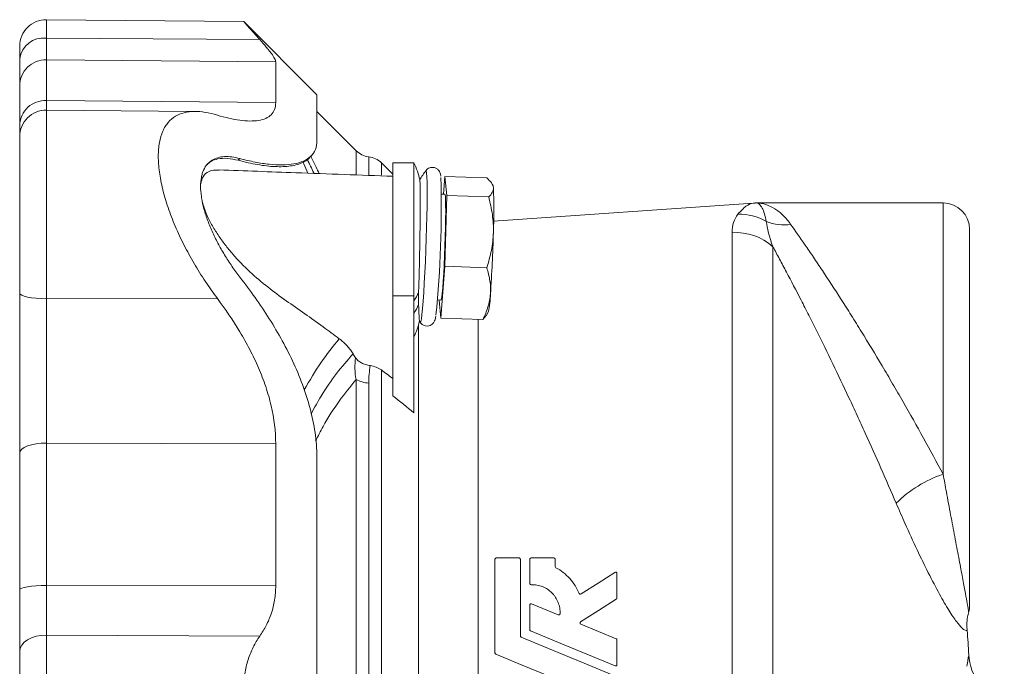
# Model space of a CAD drawing. Header units: millimetres. Extents: x 148 to 744, y 26 to 575.
# Tile 4 of 5: x 156 to 342, y 451 to 573. Entities that reach past the tile are written whole.
import ezdxf

# ---------------------------------------------------------------- set-up
doc = ezdxf.new("R2010")
doc.units = ezdxf.units.MM

msp = doc.modelspace()

# ---------------------------------------------------------------- linework, layer by layer
at = {"color": 7, "linetype": 'Continuous', "lineweight": 15}
for p, q in [((197.97, 572.54), (160.66, 572.87)), ((211.79, 558.69), (197.97, 572.51)), ((155.61, 567.87), (155.61, 565.45)), ((155.61, 560.35), (155.61, 565.45)), ((203.99, 564.91), (203.99, 557.23)), ((155.61, 552.96), (155.61, 560.35)), ((211.79, 558.69), (211.79, 550.03)), ((188.88, 555.52), (160.66, 555.77)), ((219.18, 548.11), (211.79, 555.5)), ((155.61, 550.77), (155.61, 552.96)), ((155.61, 521.21), (155.61, 550.77)), ((197.23, 546.63), (196.9, 546.29)), ((226.11, 543.66), (223.95, 545.82)), ((230.14, 545.84), (226.11, 545.84)), ((226.11, 545.84), (226.11, 520.7)), ((235.95, 543.25), (235.7, 539.88)), ((236.31, 539.66), (235.95, 543.25)), ((235.95, 543.25), (243.87, 542.96)), ((245.05, 541.51), (244.9, 541.77)), ((235.96, 539.87), (235.29, 539.89)), ((235.95, 526.28), (236.31, 539.66)), ((236.31, 539.66), (244.23, 539.36)), ((294.22, 538.21), (245.17, 534.78)), ((330.11, 538.24), (294.91, 538.24)), ((335.11, 533.24), (335.11, 462.24)), ((235.22, 516.49), (235.95, 526.28)), ((235.95, 526.28), (243.87, 525.99)), ((155.61, 521.21), (155.61, 490.94)), ((226.11, 520.7), (226.11, 501.79)), ((230.11, 520.67), (230.11, 498.6)), ((234.55, 519.9), (235.22, 519.88)), ((234.88, 519.89), (235.22, 516.49)), ((243.75, 516.91), (244.16, 517.57)), ((235.22, 516.49), (243.14, 516.2)), ((243.14, 516.2), (243.72, 516.92)), ((203.99, 465.89), (203.99, 492.72)), ((155.61, 490.94), (155.61, 465.14)), ((211.79, 489.71), (211.79, 403.26)), ((245.66, 471.14), (249.98, 471.14)), ((252.24, 471.14), (256.56, 471.14)), ((256.8, 470.9), (256.8, 469.52)), ((155.61, 465.14), (155.61, 453.5)), ((252.33, 462.49), (257.39, 460.39)), ((155.61, 453.5), (155.61, 439.48))]:
    msp.add_line(p, q, dxfattribs=at)
at = {"color": 8, "linetype": 'Continuous', "lineweight": 0}
for p, q in [((160.66, 569.39), (160.66, 572.87)), ((160.66, 569.39), (160.66, 565.28)), ((160.66, 569.39), (200.97, 569.11)), ((160.66, 565.28), (160.66, 557.57)), ((160.66, 565.28), (203.99, 564.91)), ((160.66, 557.57), (160.66, 555.77)), ((160.66, 557.57), (203.99, 557.23)), ((160.66, 555.77), (160.66, 520.14)), ((219.18, 543.63), (219.18, 548.11)), ((221.57, 546.96), (221.57, 543.55)), ((223.95, 545.82), (223.95, 543.5)), ((294.22, 538.21), (294.22, 538.21)), ((330.11, 486.97), (330.11, 538.24)), ((290.23, 368.8), (290.23, 532.61)), ((297.94, 529.94), (297.94, 371.21)), ((160.66, 520.14), (192.96, 520.2)), ((160.66, 492.86), (160.66, 520.14)), ((226.11, 520.7), (230.11, 520.7)), ((242.25, 516.23), (242.25, 376.74)), ((230.98, 515.2), (230.98, 377.77)), ((223.95, 506.67), (223.95, 386.31)), ((219.18, 388.11), (219.18, 504.87)), ((221.57, 504.21), (221.57, 388.77)), ((160.66, 465.95), (160.66, 492.86)), ((160.66, 492.86), (203.99, 492.72)), ((160.66, 465.95), (203.99, 465.89)), ((160.66, 456.58), (160.66, 465.95)), ((160.66, 456.58), (200.97, 456.36)), ((160.66, 436.4), (160.66, 456.58))]:
    msp.add_line(p, q, dxfattribs=at)
at = {"color": 8, "linetype": 'Continuous', "lineweight": 0, "flags": 128}
for points in [[(231.3, 515.69), (231.34, 515.66), (231.42, 515.85), (231.52, 516.36), (231.63, 517.18), (231.74, 518.29), (231.85, 519.68), (231.96, 521.3), (232.07, 523.11), (232.18, 525.09), (232.28, 527.18), (232.37, 529.33), (232.45, 531.5), (232.51, 533.63), (232.56, 535.68), (232.59, 537.61), (232.61, 539.35), (232.61, 540.89), (232.59, 542.18), (232.56, 543.18), (232.51, 543.89), (232.45, 544.28), (232.37, 544.35), (232.36, 544.33)], [(160.66, 520.14), (159.68, 520.16), (158.73, 520.22), (157.86, 520.32), (157.09, 520.45), (156.47, 520.61), (156, 520.8), (155.71, 521), (155.61, 521.21)], [(160.66, 492.86), (159.68, 492.83), (158.73, 492.72), (157.86, 492.54), (157.09, 492.31), (156.47, 492.01), (156, 491.68), (155.71, 491.32), (155.61, 490.94)], [(160.66, 465.95), (159.68, 465.93), (158.73, 465.89), (157.86, 465.81), (157.09, 465.71), (156.47, 465.59), (156, 465.45), (155.71, 465.3), (155.61, 465.14)], [(160.66, 456.58), (159.68, 456.52), (158.73, 456.35), (157.86, 456.07), (157.09, 455.69), (156.47, 455.22), (156, 454.68), (155.71, 454.1), (155.61, 453.5)], [(334.57, 450.67), (334.74, 451.62), (334.85, 452.31), (334.93, 452.72), (334.95, 452.86)]]:
    msp.add_lwpolyline(points, dxfattribs=at)
at = {"color": 7, "linetype": 'Continuous', "lineweight": 15, "flags": 128}
for points in [[(245.12, 541.12), (245.07, 541.43), (245.05, 541.51)], [(235.22, 519.88), (235.28, 520), (235.36, 520.44), (235.45, 521.18), (235.54, 522.2), (235.63, 523.46), (235.73, 524.93), (235.81, 526.57), (235.89, 528.3), (235.96, 530.09), (236.02, 531.87), (236.07, 533.59), (236.1, 535.18), (236.11, 536.61), (236.1, 537.82), (236.08, 538.77), (236.05, 539.44), (236, 539.8), (235.96, 539.87)], [(245.42, 453.2), (245.42, 459.17), (245.42, 465.07), (245.42, 470.9)], [(250.22, 470.9), (250.22, 466.12), (250.22, 461.29), (250.22, 456.41)], [(252, 466.33), (252, 468.62), (252, 470.9)], [(261.68, 464.34), (264.89, 466.39), (268.1, 468.43)], [(268.46, 468.23), (268.46, 465.9), (268.46, 463.55)], [(268.35, 463.35), (264.98, 461.2), (261.61, 459.05)], [(251.99, 457.59), (251.99, 459.15), (251.99, 460.71), (251.99, 462.27)], [(261.65, 458.63), (264.97, 457.25), (268.32, 455.87)], [(250.37, 456.19), (256.31, 453.73), (262.3, 451.25), (268.31, 448.75)], [(268.13, 450.75), (262.77, 452.97), (257.44, 455.18), (252.14, 457.37)], [(268.46, 455.64), (268.46, 453.31), (268.46, 450.97)], [(260.71, 446.71), (255.64, 448.81), (250.59, 450.9), (245.57, 452.98)]]:
    msp.add_lwpolyline(points, dxfattribs=at)
at = {"color": 7, "linetype": 'Continuous', "lineweight": 15}
for centre, radius, start, end in [((160.61, 567.87), 5, 89.5, 180), ((160.61, 550.77), 5, 89.5, 180), ((222.01, 550.94), 4, 225, 263.6248), ((221.12, 542.99), 4, 45, 83.6248), ((215.61, 539.07), 16, 12.6751, 25.0096), ((252.34, 529.25), 25.03, 142.9276, 147.6646), ((39.55, 537.01), 195.73, 354.1353, 1.7621), ((145.85, 536.88), 99.36, 357.5527, 2.4473), ((294.96, 528.24), 10, 90.2939, 94.2941), ((330.11, 533.24), 5, 0, 90), ((-23.21, 539.43), 268.41, 356.0736, 358.5487), ((226.38, 521.46), 18.2, 347.6747, 358.7349), ((215.61, 519.66), 16, 334.9911, 346.4046), ((252.34, 529.25), 25.03, 212.0621, 212.8279), ((330.11, 462.24), 5, 345.3054, 0), ((210.94, 446.49), 124.18, 2.9412, 5.0579), ((344.94, 453.37), 10, 182.9412, 250.8864)]:
    msp.add_arc(centre, radius, start, end, dxfattribs=at)
at = {"color": 8, "linetype": 'Continuous', "lineweight": 0}
for centre, radius, start, end in [((160.15, 564.84), 4.58, 83.6221, 172.3485), ((160.58, 560.32), 4.97, 89.128, 179.6136), ((160.43, 552.76), 4.82, 87.3216, 177.5827), ((294.88, 528.51), 9.72, 89.8178, 93.9309), ((291.59, 525.98), 10.13, 59.7291, 91.4355), ((300.22, 543.82), 9.75, 248.7778, 276.6549), ((290.96, 522.28), 10.36, 47.6631, 94.0386), ((222.17, 524.98), 9.53, 326.4548, 337.7816), ((222.17, 522.64), 9.53, 326.4581, 337.6481), ((221.82, 509.77), 5.57, 241.7317, 267.3762), ((337.45, 465.13), 23.04, 108.5768, 134.7515)]:
    msp.add_arc(centre, radius, start, end, dxfattribs=at)
at = {"color": 7, "linetype": 'Continuous', "lineweight": 15}
for points, knots in [([(200.97, 569.11), (200.6, 569.53), (199.84, 570.37), (198.81, 571.54), (198.17, 572.28), (197.92, 572.56), (197.96, 572.52), (197.97, 572.51)], [0, 0, 0, 0, 0.214463, 0.434043, 0.751887, 0.946406, 1, 1, 1, 1]), ([(200.97, 569.11), (201.42, 568.61), (201.83, 568.14), (202.38, 567.48), (202.56, 567.27), (202.88, 566.86), (203.03, 566.67), (203.43, 566.12), (203.64, 565.8), (203.85, 565.4), (203.9, 565.29), (203.97, 565.08), (203.99, 564.99), (203.99, 564.91)], [0, 0, 0, 0, 0.25, 0.25, 0.375, 0.375, 0.5, 0.5, 0.75, 0.75, 0.875, 0.875, 1, 1, 1, 1]), ([(203.99, 557.23), (203.99, 556.23), (203.69, 555.47), (202.85, 554.62), (202.5, 554.39), (201.69, 554.03), (201.23, 553.91), (200.23, 553.75), (199.68, 553.71), (198.5, 553.73), (197.88, 553.78), (195.9, 554.04), (194.47, 554.37), (192.96, 554.82)], [0, 0, 0, 0, 0.25, 0.25, 0.375, 0.375, 0.5, 0.5, 0.625, 0.625, 0.75, 0.75, 1, 1, 1, 1]), ([(192.96, 554.82), (191.39, 555.29), (189.93, 555.54), (188.27, 555.52), (187.94, 555.5), (187.3, 555.42), (186.99, 555.36), (186.1, 555.14), (185.54, 554.91), (184.54, 554.3), (184.08, 553.92), (183.48, 553.22), (183.29, 552.96), (182.95, 552.41), (182.79, 552.11), (182.38, 551.16), (182.16, 550.46), (181.95, 549.27), (181.89, 548.85), (181.82, 547.98), (181.8, 547.52), (181.8, 546.12), (181.87, 545.13), (182.08, 543.56), (182.17, 543.03), (182.38, 541.93), (182.5, 541.37), (182.92, 539.68), (183.26, 538.53), (183.85, 536.78), (184.07, 536.2), (184.52, 535.01), (184.76, 534.42), (185.53, 532.63), (186.08, 531.45), (187.26, 529.11), (187.9, 527.95), (188.91, 526.23), (189.25, 525.66), (189.96, 524.53), (190.32, 523.98), (191.41, 522.33), (192.17, 521.25), (192.96, 520.2)], [0, 0, 0, 0, 0.125, 0.125, 0.15625, 0.15625, 0.1875, 0.1875, 0.25, 0.25, 0.3125, 0.3125, 0.34375, 0.34375, 0.375, 0.375, 0.4375, 0.4375, 0.46875, 0.46875, 0.5, 0.5, 0.5625, 0.5625, 0.59375, 0.59375, 0.625, 0.625, 0.6875, 0.6875, 0.71875, 0.71875, 0.75, 0.75, 0.8125, 0.8125, 0.875, 0.875, 0.90625, 0.90625, 0.9375, 0.9375, 1, 1, 1, 1]), ([(197.23, 546.63), (198.21, 546.36), (199.17, 546.14), (201.03, 545.78), (201.92, 545.64), (203.64, 545.46), (204.46, 545.42), (206.01, 545.44), (206.74, 545.5), (208.09, 545.74), (208.7, 545.91), (209.79, 546.39), (210.25, 546.69), (211, 547.42), (211.3, 547.84), (211.69, 548.83), (211.79, 549.4), (211.79, 550.03)], [0, 0, 0, 0, 0.125, 0.125, 0.25, 0.25, 0.375, 0.375, 0.5, 0.5, 0.625, 0.625, 0.75, 0.75, 0.875, 0.875, 1, 1, 1, 1]), ([(197.23, 546.63), (196.71, 546.76), (196.21, 546.86), (195.24, 546.98), (194.77, 547.01), (193.88, 546.97), (193.46, 546.9), (192.67, 546.68), (192.3, 546.53), (191.62, 546.11), (191.32, 545.85), (190.78, 545.23), (190.55, 544.88), (190.27, 544.25), (190.19, 544.03), (190.05, 543.56), (189.99, 543.31), (189.84, 542.54), (189.79, 541.98), (189.79, 541.38)], [0, 0, 0, 0, 0.125, 0.125, 0.25, 0.25, 0.375, 0.375, 0.5, 0.5, 0.625, 0.625, 0.75, 0.75, 0.8125, 0.8125, 0.875, 0.875, 1, 1, 1, 1]), ([(209.98, 546.33), (210.03, 546.39), (210.3, 546.68), (210.57, 546.98), (210.79, 547.22)], [0, 0, 0, 0, 0.176076, 1, 1, 1, 1]), ([(196.9, 546.29), (196.21, 546.44), (194.83, 546.74), (193.12, 546.62), (191.82, 546.22), (191.25, 545.68), (191.02, 545.46)], [0, 0, 0, 0, 0.2915018, 0.5827343, 0.8329446, 1, 1, 1, 1]), ([(209.15, 545.91), (208.82, 545.74), (208.46, 545.61), (207.67, 545.38), (207.24, 545.29), (205.91, 545.09), (204.94, 545.06), (202.85, 545.15), (201.73, 545.28), (199.39, 545.68), (198.16, 545.95), (196.9, 546.29)], [0, 0, 0, 0, 0.125, 0.125, 0.25, 0.25, 0.5, 0.5, 0.75, 0.75, 1, 1, 1, 1]), ([(209.15, 545.91), (209.38, 546.02), (209.83, 546.24), (209.93, 546.31), (209.98, 546.34)], [0, 0, 0, 0, 0.51568, 1, 1, 1, 1]), ([(230.11, 545.83), (230.11, 545.78), (230.11, 545.67), (230.11, 544.75), (230.11, 543.36), (230.11, 542.02), (230.11, 541.35)], [0, 0, 0, 0, 0.2496043, 0.4997363, 0.7498681, 1, 1, 1, 1]), ([(189.83, 541.87), (189.94, 542.34), (190.2, 543.43), (191.25, 544.18), (192.33, 544.5), (193.04, 544.45), (193.29, 544.44)], [0, 0, 0, 0, 0.261389, 0.597703, 0.857614, 1, 1, 1, 1]), ([(226.11, 543.28), (220, 543.5), (209.06, 543.9), (198.12, 544.3), (193.29, 544.48)], [0, 0, 0, 0, 0.558675, 1, 1, 1, 1]), ([(235.18, 543.27), (235.17, 543.37), (235.14, 543.55), (235.08, 543.81), (234.96, 544.14), (234.69, 544.52), (234.26, 544.84), (233.69, 544.99), (233.12, 544.92), (232.68, 544.68), (232.42, 544.43), (232.34, 544.3), (232.31, 544.25)], [0, 0, 0, 0, 0.163397, 0.302974, 0.412498, 0.496874, 0.590808, 0.690774, 0.7977, 0.882354, 0.957025, 1, 1, 1, 1]), ([(231.21, 542.58), (231.22, 542.56), (231.24, 542.52), (231.26, 542.05), (231.28, 541.21), (231.29, 540.02), (231.29, 538.53), (231.29, 536.8), (231.27, 534.85), (231.25, 532.77), (231.22, 530.58), (231.18, 528.38), (231.13, 526.21), (231.07, 523.78), (231.02, 522.28), (230.99, 521.38)], [0, 0, 0, 0, 0.0352504, 0.113055, 0.188937, 0.267005, 0.3431402, 0.4214776, 0.4977044, 0.576149, 0.6522404, 0.7305537, 0.806376, 0.8844113, 1, 1, 1, 1]), ([(243.87, 542.96), (244.22, 542.65), (244.52, 542.34), (244.95, 541.73), (245.09, 541.43), (245.12, 541.12)], [0, 0, 0, 0, 0.5, 0.5, 1, 1, 1, 1]), ([(197.23, 524.21), (196.71, 524.88), (196.21, 525.56), (195.24, 526.97), (194.77, 527.69), (193.88, 529.15), (193.46, 529.88), (192.67, 531.38), (192.3, 532.13), (191.62, 533.65), (191.32, 534.41), (190.78, 535.9), (190.55, 536.63), (190.27, 537.72), (190.19, 538.08), (190.05, 538.79), (189.99, 539.13), (189.84, 540.14), (189.79, 540.78), (189.79, 541.38)], [0, 0, 0, 0, 0.125, 0.125, 0.25, 0.25, 0.375, 0.375, 0.5, 0.5, 0.625, 0.625, 0.75, 0.75, 0.8125, 0.8125, 0.875, 0.875, 1, 1, 1, 1]), ([(230.11, 541.35), (230.11, 540.02), (230.11, 538.43), (230.11, 534.97), (230.11, 533.09), (230.11, 529.31), (230.11, 527.41), (230.11, 523.83), (230.11, 522.15), (230.11, 520.7)], [0, 0, 0, 0, 0.25, 0.25, 0.5, 0.5, 0.75, 0.75, 1, 1, 1, 1]), ([(245.12, 541.12), (245.13, 540.97), (245.12, 540.82), (245.06, 540.52), (245, 540.37), (244.76, 539.93), (244.53, 539.64), (244.23, 539.36)], [0, 0, 0, 0, 0.25, 0.25, 0.5, 0.5, 1, 1, 1, 1]), ([(216, 512.56), (214.98, 513.32), (212.81, 514.94), (209.47, 517.32), (205.97, 519.73), (202.49, 522.29), (199.08, 525.16), (196.38, 527.91), (194.41, 530.32), (193.06, 532.19), (191.86, 534.17), (190.77, 536.29), (190.36, 537.68), (190.14, 538.41)], [0, 0, 0, 0, 0.106229, 0.227509, 0.349864, 0.471497, 0.591436, 0.710675, 0.767174, 0.823633, 0.880625, 0.937516, 1, 1, 1, 1]), ([(244.23, 539.36), (244.53, 538.26), (244.77, 537.15), (245.08, 534.9), (245.15, 533.77), (245.12, 532.64)], [0, 0, 0, 0, 0.5, 0.5, 1, 1, 1, 1]), ([(245.12, 532.64), (245.1, 532.07), (245.06, 531.5), (244.93, 530.37), (244.85, 529.82), (244.52, 528.16), (244.22, 527.07), (243.87, 525.99)], [0, 0, 0, 0, 0.25, 0.25, 0.5, 0.5, 1, 1, 1, 1]), ([(243.87, 525.99), (244.13, 525.18), (244.34, 524.35), (244.6, 522.71), (244.64, 521.88), (244.57, 521.05)], [0, 0, 0, 0, 0.5, 0.5, 1, 1, 1, 1]), ([(197.23, 524.21), (198.21, 522.95), (199.17, 521.66), (201.03, 519.03), (201.92, 517.69), (203.64, 514.97), (204.46, 513.59), (206.01, 510.76), (206.74, 509.32), (208.09, 506.37), (208.7, 504.88), (209.79, 501.85), (210.25, 500.34), (211, 497.3), (211.3, 495.79), (211.69, 492.74), (211.79, 491.21), (211.79, 489.71)], [0, 0, 0, 0, 0.125, 0.125, 0.25, 0.25, 0.375, 0.375, 0.5, 0.5, 0.625, 0.625, 0.75, 0.75, 0.875, 0.875, 1, 1, 1, 1]), ([(244.57, 521.05), (244.54, 520.64), (244.49, 520.23), (244.33, 519.4), (244.22, 518.99), (243.85, 517.77), (243.52, 516.98), (243.14, 516.2)], [0, 0, 0, 0, 0.25, 0.25, 0.5, 0.5, 1, 1, 1, 1]), ([(203.99, 492.72), (203.99, 495.1), (203.69, 497.5), (202.85, 501.11), (202.5, 502.32), (201.69, 504.73), (201.23, 505.92), (200.23, 508.25), (199.68, 509.4), (198.5, 511.67), (197.88, 512.78), (195.9, 516.08), (194.47, 518.18), (192.96, 520.2)], [0, 0, 0, 0, 0.25, 0.25, 0.375, 0.375, 0.5, 0.5, 0.625, 0.625, 0.75, 0.75, 1, 1, 1, 1]), ([(231.16, 515.98), (231.15, 515.96), (231.14, 515.86), (231.11, 516.24), (231.06, 517.03), (231.01, 518.25), (230.98, 519.02)], [0, 0, 0, 0, 0.063622, 0.307586, 0.558656, 1, 1, 1, 1]), ([(231.26, 515.77), (231.27, 515.74), (231.33, 515.62), (231.58, 515.33), (232.03, 515.04), (232.61, 514.94), (233.15, 515.05), (233.56, 515.3), (233.82, 515.58), (233.98, 515.84), (234.08, 516.08), (234.15, 516.35), (234.2, 516.57), (234.23, 516.79), (234.24, 516.85)], [0, 0, 0, 0, 0.025273, 0.099717, 0.182479, 0.269425, 0.357195, 0.428168, 0.491887, 0.553949, 0.629493, 0.741335, 0.932158, 1, 1, 1, 1]), ([(216, 512.56), (216.56, 512.15), (217.05, 511.7), (217.7, 510.99), (217.91, 510.74), (218.28, 510.23), (218.45, 509.97), (218.6, 509.7)], [0, 0, 0, 0, 0.5, 0.5, 0.75, 0.75, 1, 1, 1, 1]), ([(219.07, 508.96), (219.21, 508.77), (219.38, 508.59), (219.77, 508.27), (219.99, 508.12), (220.47, 507.87), (220.72, 507.76), (221.27, 507.59), (221.56, 507.53), (221.85, 507.49)], [0, 0, 0, 0, 0.25, 0.25, 0.5, 0.5, 0.75, 0.75, 1, 1, 1, 1]), ([(221.85, 507.49), (222.24, 507.43), (222.63, 507.33), (223.34, 507.06), (223.67, 506.88), (223.95, 506.67)], [0, 0, 0, 0, 0.5, 0.5, 1, 1, 1, 1]), ([(245.42, 470.9), (245.42, 470.96), (245.45, 471.02), (245.54, 471.11), (245.6, 471.14), (245.66, 471.14)], [0, 0, 0, 0, 0.5, 0.5, 1, 1, 1, 1]), ([(249.98, 471.14), (250.05, 471.14), (250.11, 471.11), (250.2, 471.02), (250.22, 470.96), (250.22, 470.9)], [0, 0, 0, 0, 0.5, 0.5, 1, 1, 1, 1]), ([(252, 470.9), (252, 470.96), (252.02, 471.02), (252.11, 471.11), (252.17, 471.14), (252.24, 471.14)], [0, 0, 0, 0, 0.5, 0.5, 1, 1, 1, 1]), ([(256.56, 471.14), (256.62, 471.14), (256.68, 471.11), (256.77, 471.02), (256.8, 470.96), (256.8, 470.9)], [0, 0, 0, 0, 0.5, 0.5, 1, 1, 1, 1]), ([(256.92, 469.31), (257.42, 469.04), (257.89, 468.74), (258.77, 468.06), (259.18, 467.68), (259.93, 466.85), (260.27, 466.4), (260.86, 465.47), (261.11, 464.97), (261.33, 464.45)], [0, 0, 0, 0, 0.25, 0.25, 0.5, 0.5, 0.75, 0.75, 1, 1, 1, 1]), ([(268.1, 468.43), (268.17, 468.48), (268.27, 468.48), (268.42, 468.39), (268.46, 468.31), (268.46, 468.23)], [0, 0, 0, 0, 0.5, 0.5, 1, 1, 1, 1]), ([(200.97, 456.36), (201.42, 457), (201.83, 457.67), (202.38, 458.75), (202.56, 459.12), (202.88, 459.88), (203.03, 460.28), (203.43, 461.49), (203.64, 462.33), (203.85, 463.63), (203.9, 464.07), (203.97, 464.97), (203.99, 465.43), (203.99, 465.89)], [0, 0, 0, 0, 0.25, 0.25, 0.375, 0.375, 0.5, 0.5, 0.75, 0.75, 0.875, 0.875, 1, 1, 1, 1]), ([(252.24, 466.09), (252.18, 466.09), (252.11, 466.12), (252.02, 466.21), (252, 466.27), (252, 466.33)], [0, 0, 0, 0, 0.5, 0.5, 1, 1, 1, 1]), ([(257.72, 460.61), (257.73, 460.97), (257.71, 461.34), (257.59, 462.05), (257.49, 462.39), (257.23, 463.07), (257.06, 463.39), (256.77, 463.84), (256.67, 463.99), (256.44, 464.27), (256.32, 464.41), (255.94, 464.79), (255.66, 465.02), (255.06, 465.42), (254.73, 465.59), (254.06, 465.86), (253.71, 465.96), (252.98, 466.08), (252.61, 466.11), (252.24, 466.09)], [0, 0, 0, 0, 0.125, 0.125, 0.25, 0.25, 0.375, 0.375, 0.4375, 0.4375, 0.5, 0.5, 0.625, 0.625, 0.75, 0.75, 0.875, 0.875, 1, 1, 1, 1]), ([(261.33, 464.45), (261.35, 464.39), (261.41, 464.34), (261.54, 464.29), (261.62, 464.3), (261.68, 464.34)], [0, 0, 0, 0, 0.5, 0.5, 1, 1, 1, 1]), ([(251.99, 462.27), (251.99, 462.35), (252.04, 462.42), (252.17, 462.51), (252.25, 462.52), (252.33, 462.49)], [0, 0, 0, 0, 0.5, 0.5, 1, 1, 1, 1]), ([(257.39, 460.39), (257.46, 460.36), (257.54, 460.37), (257.67, 460.46), (257.71, 460.53), (257.72, 460.61)], [0, 0, 0, 0, 0.5, 0.5, 1, 1, 1, 1]), ([(334.65, 457.43), (334.62, 457.81), (334.56, 458.67), (334.67, 459.86), (334.89, 460.65), (334.97, 460.96)], [0, 0, 0, 0, 0.313334, 0.728392, 1, 1, 1, 1]), ([(261.61, 459.05), (261.57, 459.03), (261.54, 459), (261.5, 458.92), (261.5, 458.87), (261.51, 458.74), (261.57, 458.66), (261.65, 458.63)], [0, 0, 0, 0, 0.25, 0.25, 0.5, 0.5, 1, 1, 1, 1]), ([(200.97, 436.62), (200.52, 437.26), (200.1, 437.95), (199.55, 439.06), (199.37, 439.45), (199.05, 440.25), (198.9, 440.66), (198.5, 441.92), (198.29, 442.8), (198.01, 444.63), (197.94, 445.55), (197.94, 446.94), (197.96, 447.41), (198.03, 448.34), (198.08, 448.8), (198.29, 450.16), (198.5, 451.04), (198.9, 452.31), (199.05, 452.72), (199.37, 453.51), (199.54, 453.9), (200.1, 455.02), (200.52, 455.72), (200.97, 456.36)], [0, 0, 0, 0, 0.125, 0.125, 0.1875, 0.1875, 0.25, 0.25, 0.375, 0.375, 0.5, 0.5, 0.5625, 0.5625, 0.625, 0.625, 0.75, 0.75, 0.8125, 0.8125, 0.875, 0.875, 1, 1, 1, 1]), ([(250.22, 456.41), (250.22, 456.36), (250.24, 456.31), (250.29, 456.24), (250.33, 456.21), (250.37, 456.19)], [0, 0, 0, 0, 0.5, 0.5, 1, 1, 1, 1]), ([(252.14, 457.37), (252.1, 457.39), (252.06, 457.42), (252.01, 457.5), (251.99, 457.54), (251.99, 457.59)], [0, 0, 0, 0, 0.5, 0.5, 1, 1, 1, 1]), ([(268.32, 455.87), (268.36, 455.85), (268.4, 455.82), (268.45, 455.74), (268.46, 455.69), (268.46, 455.64)], [0, 0, 0, 0, 0.5, 0.5, 1, 1, 1, 1]), ([(245.57, 452.98), (245.53, 453), (245.49, 453.03), (245.44, 453.11), (245.42, 453.15), (245.42, 453.2)], [0, 0, 0, 0, 0.5, 0.5, 1, 1, 1, 1]), ([(268.46, 450.97), (268.46, 450.89), (268.42, 450.81), (268.29, 450.73), (268.2, 450.72), (268.13, 450.75)], [0, 0, 0, 0, 0.5, 0.5, 1, 1, 1, 1])]:
    msp.add_open_spline(points, degree=3, knots=knots, dxfattribs=at)
at = {"color": 8, "linetype": 'Continuous', "lineweight": 0}
for points, knots in [([(210.61, 547.03), (210.94, 546.37), (211.46, 545.32), (212.02, 544.2), (212.22, 543.79)], [0, 0, 0, 0, 0.6315422, 1, 1, 1, 1]), ([(210.09, 543.86), (209.82, 544.45), (209.5, 545.15), (209.2, 545.81), (209.15, 545.91)], [0, 0, 0, 0, 0.849459, 1, 1, 1, 1]), ([(211.22, 543.82), (211.2, 543.86), (210.78, 544.75), (210.38, 545.57), (210.01, 546.36)], [0, 0, 0, 0, 0.037461, 1, 1, 1, 1]), ([(291.33, 536.11), (291.87, 536.75), (292.36, 537.25), (293.3, 537.95), (293.76, 538.16), (294.22, 538.21)], [0, 0, 0, 0, 0.5, 0.5, 1, 1, 1, 1]), ([(301.35, 534.13), (301.12, 534.46), (300.88, 534.77), (300.38, 535.36), (300.13, 535.63), (299.36, 536.38), (298.83, 536.79), (297.2, 537.81), (296.07, 538.18), (294.91, 538.23)], [0, 0, 0, 0, 0.125, 0.125, 0.25, 0.25, 0.5, 0.5, 1, 1, 1, 1]), ([(294.91, 538.23), (295.09, 538.2), (295.26, 538.11), (295.59, 537.78), (295.75, 537.56), (296.06, 536.97), (296.21, 536.62), (296.47, 535.77), (296.59, 535.28), (296.69, 534.73)], [0, 0, 0, 0, 0.25, 0.25, 0.5, 0.5, 0.75, 0.75, 1, 1, 1, 1]), ([(301.35, 534.13), (302.14, 533.02), (303.04, 531.73), (304.54, 529.55), (305.06, 528.78), (306.15, 527.17), (306.71, 526.33), (308.42, 523.75), (309.62, 521.92), (311.47, 519.02), (312.1, 518.03), (313.06, 516.5), (313.38, 515.98), (314.03, 514.94), (314.35, 514.42), (315.97, 511.79), (317.28, 509.63), (319.24, 506.33), (319.9, 505.21), (320.88, 503.52), (321.21, 502.95), (321.87, 501.81), (322.2, 501.24), (323.84, 498.37), (325.13, 496.09), (327.65, 491.52), (328.89, 489.24), (330.11, 486.97)], [0, 0, 0, 0, 0.125, 0.125, 0.1875, 0.1875, 0.25, 0.25, 0.375, 0.375, 0.4375, 0.4375, 0.46875, 0.46875, 0.5, 0.5, 0.625, 0.625, 0.6875, 0.6875, 0.71875, 0.71875, 0.75, 0.75, 0.875, 0.875, 1, 1, 1, 1]), ([(321.23, 481.49), (320.29, 483.68), (319.33, 485.89), (317.38, 490.3), (316.39, 492.52), (314.88, 495.85), (314.37, 496.96), (313.6, 498.63), (313.34, 499.18), (312.83, 500.29), (312.57, 500.84), (311.29, 503.58), (310.27, 505.72), (308.24, 509.94), (307.23, 512), (305.97, 514.53), (305.72, 515.03), (305.22, 516.03), (304.97, 516.52), (304.23, 517.98), (303.75, 518.93), (302.31, 521.72), (301.39, 523.49), (300.05, 526.01), (299.62, 526.83), (298.76, 528.42), (298.34, 529.2), (297.94, 529.94)], [0, 0, 0, 0, 0.125, 0.125, 0.25, 0.25, 0.3125, 0.3125, 0.34375, 0.34375, 0.375, 0.375, 0.5, 0.5, 0.625, 0.625, 0.65625, 0.65625, 0.6875, 0.6875, 0.75, 0.75, 0.875, 0.875, 0.9375, 0.9375, 1, 1, 1, 1]), ([(209.37, 502.9), (210.4, 504.68), (212.51, 508.29), (214.82, 511.12), (216, 512.56)], [0, 0, 0, 0, 0.491677, 1, 1, 1, 1]), ([(210.68, 498.41), (211.31, 499.54), (212.84, 502.32), (215.48, 506.14), (217.55, 508.51), (218.6, 509.7)], [0, 0, 0, 0, 0.255638, 0.626384, 1, 1, 1, 1]), ([(219.18, 504.87), (219.04, 505.55), (218.98, 506.24), (218.95, 507.61), (218.99, 508.29), (219.07, 508.96)], [0, 0, 0, 0, 0.5, 0.5, 1, 1, 1, 1]), ([(221.85, 507.49), (221.76, 506.96), (221.7, 506.42), (221.6, 505.32), (221.57, 504.77), (221.57, 504.21)], [0, 0, 0, 0, 0.5, 0.5, 1, 1, 1, 1]), ([(219.18, 504.87), (218.1, 503.54), (215.94, 500.89), (213.39, 496.95), (211.99, 494.18), (211.53, 493.26)], [0, 0, 0, 0, 0.398215, 0.800036, 1, 1, 1, 1]), ([(330.11, 486.97), (330.31, 485.86), (330.79, 483.21), (331.54, 479.21), (332.33, 475.01), (333.07, 471.12), (333.72, 467.69), (334.24, 464.89), (334.61, 462.86), (334.83, 461.59), (334.93, 460.99), (334.93, 460.98), (334.93, 460.97)], [0, 0, 0, 0, 0.069476, 0.166193, 0.265015, 0.371875, 0.481384, 0.594001, 0.709247, 0.817647, 0.927624, 1, 1, 1, 1]), ([(334.52, 457.43), (334.55, 457.42), (334.62, 457.42), (334.27, 457.44), (333.68, 457.85), (332.67, 458.98), (331.24, 461.11), (329.43, 464.21), (327.4, 468.1), (325.19, 472.65), (323.13, 477.13), (321.79, 480.21), (321.23, 481.49)], [0, 0, 0, 0, 0.073797, 0.168553, 0.26321, 0.374206, 0.48803, 0.599157, 0.71399, 0.817674, 0.924545, 1, 1, 1, 1])]:
    msp.add_open_spline(points, degree=3, knots=knots, dxfattribs=at)
for points in [[(290.23, 532.61), (290.23, 534.04), (290.59, 535.2), (291.33, 536.11)], [(296.69, 534.73), (296.85, 533.42), (297.27, 531.82), (297.94, 529.94)]]:
    msp.add_open_spline(points, degree=3, dxfattribs=at)
at = {"color": 7, "linetype": 'Continuous', "lineweight": 15}
for points in [[(230.98, 519.02), (230.96, 519.74), (230.96, 520.52), (230.99, 521.38)], [(230.11, 520.7), (230.11, 520.69), (230.11, 520.68), (230.11, 520.67)], [(218.6, 509.7), (218.74, 509.45), (218.9, 509.2), (219.07, 508.96)], [(226.11, 505.06), (225.39, 505.6), (224.67, 506.13), (223.95, 506.67)], [(230.11, 498.6), (228.78, 499.67), (227.45, 500.73), (226.11, 501.79)], [(256.8, 469.52), (256.8, 469.43), (256.84, 469.35), (256.92, 469.31)], [(268.46, 463.55), (268.46, 463.47), (268.42, 463.39), (268.35, 463.35)]]:
    msp.add_open_spline(points, degree=3, dxfattribs=at)

doc.saveas('drawing.dxf')
